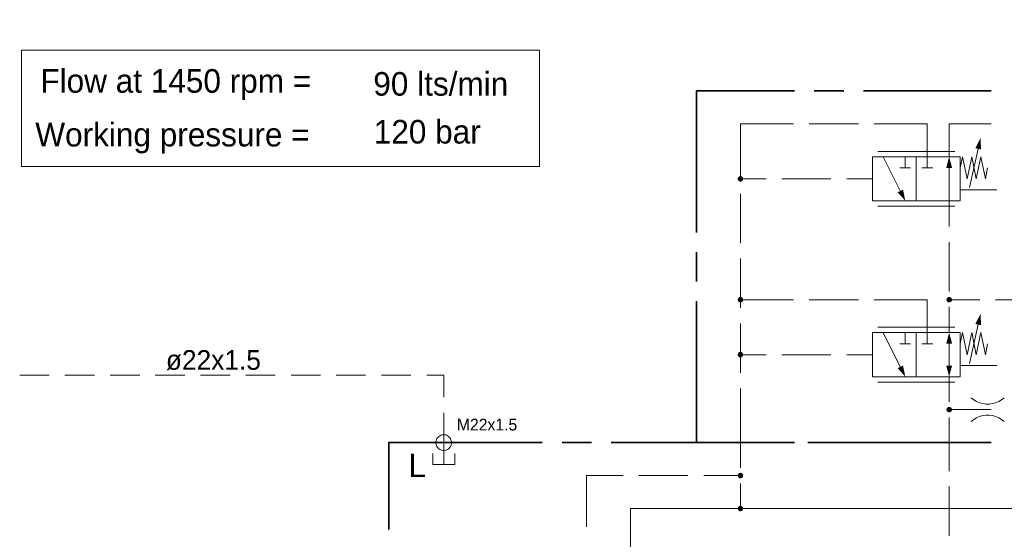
# Model space of a CAD drawing. Header units: millimetres. Extents: x 0 to 138, y 0 to 47.
# Tile 10 of 165: x 11.63 to 15.57, y 6.59 to 8.67. Entities that reach past the tile are written whole.
import ezdxf

# ---------------------------------------------------------------- set-up
doc = ezdxf.new("R2010")
doc.units = ezdxf.units.MM
for name, color, linetype in [('PDF_Geomertry', 7, 'Continuous'), ('PDF_Solid Fills', 7, 'Continuous'), ('PDF_Text', 7, 'Continuous')]:
    doc.layers.add(name, color=color, linetype=linetype)
doc.styles.add('PDF Arial', font='txt')

msp = doc.modelspace()

# ---------------------------------------------------------------- hatches: boundary and pattern name
at = {"layer": 'PDF_Solid Fills', "transparency": 33554559}
for points in [[(14.5146, 8.036), (14.5071, 8.0438), (14.5085, 8.0451)], [(14.5146, 8.036), (14.5085, 8.0451), (14.509, 8.0457)], [(14.5146, 8.036), (14.509, 8.0457), (14.5104, 8.0465)], [(14.5146, 8.036), (14.5104, 8.0465), (14.5118, 8.0465)], [(14.5146, 8.036), (14.5118, 8.0465), (14.5132, 8.0471)], [(14.5146, 8.036), (14.5132, 8.0471), (14.5146, 8.0471)], [(14.5146, 8.036), (14.516, 8.0471), (14.5174, 8.0465)], [(14.5146, 8.036), (14.5146, 8.0471), (14.516, 8.0471)], [(14.5146, 8.036), (14.5188, 8.0465), (14.5201, 8.0457)], [(14.5146, 8.036), (14.5174, 8.0465), (14.5188, 8.0465)], [(14.5146, 8.036), (14.5201, 8.0457), (14.5215, 8.0451)], [(14.5146, 8.036), (14.5215, 8.0451), (14.5224, 8.0438)], [(14.5146, 8.036), (14.5035, 8.036), (14.5043, 8.0374)], [(14.5146, 8.036), (14.5043, 8.0346), (14.5035, 8.036)], [(14.5146, 8.036), (14.5043, 8.0387), (14.5049, 8.0401)], [(14.5146, 8.036), (14.5043, 8.0374), (14.5043, 8.0387)], [(14.5146, 8.036), (14.5043, 8.0332), (14.5043, 8.0346)], [(14.5146, 8.036), (14.5049, 8.0318), (14.5043, 8.0332)], [(14.5146, 8.036), (14.5049, 8.0401), (14.5057, 8.0415)], [(14.5146, 8.036), (14.5057, 8.0304), (14.5049, 8.0318)], [(14.5146, 8.036), (14.5057, 8.0415), (14.5063, 8.0429)], [(14.5146, 8.036), (14.5063, 8.029), (14.5057, 8.0304)], [(14.5146, 8.036), (14.5063, 8.0429), (14.5071, 8.0438)], [(14.5146, 8.036), (14.5071, 8.0285), (14.5063, 8.029)], [(14.5146, 8.036), (14.5085, 8.0271), (14.5071, 8.0285)], [(14.5146, 8.036), (14.509, 8.0263), (14.5085, 8.0271)], [(14.5146, 8.036), (14.5104, 8.0257), (14.509, 8.0263)], [(14.5146, 8.036), (14.5118, 8.0257), (14.5104, 8.0257)], [(14.5146, 8.036), (14.5132, 8.0249), (14.5118, 8.0257)], [(14.5146, 8.036), (14.5146, 8.0249), (14.5132, 8.0249)], [(14.5146, 8.036), (14.5224, 8.0438), (14.5238, 8.0429)], [(14.5146, 8.036), (14.5238, 8.0429), (14.5243, 8.0415)], [(14.5146, 8.036), (14.5243, 8.0415), (14.5251, 8.0401)], [(14.5146, 8.036), (14.5251, 8.0401), (14.5257, 8.0387)], [(14.5146, 8.036), (14.5257, 8.0387), (14.5257, 8.0374)], [(14.5146, 8.036), (14.5257, 8.0374), (14.5257, 8.036)], [(14.5146, 8.036), (14.516, 8.0249), (14.5146, 8.0249)], [(14.5146, 8.036), (14.5174, 8.0257), (14.516, 8.0249)], [(14.5146, 8.036), (14.5188, 8.0257), (14.5174, 8.0257)], [(14.5146, 8.036), (14.5201, 8.0263), (14.5188, 8.0257)], [(14.5146, 8.036), (14.5215, 8.0271), (14.5201, 8.0263)], [(14.5146, 8.036), (14.5224, 8.0285), (14.5215, 8.0271)], [(14.5146, 8.036), (14.5238, 8.029), (14.5224, 8.0285)], [(14.5146, 8.036), (14.5243, 8.0304), (14.5238, 8.029)], [(14.5146, 8.036), (14.5251, 8.0318), (14.5243, 8.0304)], [(14.5146, 8.036), (14.5257, 8.0332), (14.5251, 8.0318)], [(14.5146, 8.036), (14.5257, 8.0346), (14.5257, 8.0332)], [(14.5146, 8.036), (14.5257, 8.036), (14.5257, 8.0346)], [(14.5146, 7.5521), (14.5035, 7.5521), (14.5043, 7.5535)], [(14.5146, 7.5521), (14.5043, 7.5507), (14.5035, 7.5521)], [(14.5146, 7.5521), (14.5043, 7.5549), (14.5049, 7.5563)], [(14.5146, 7.5521), (14.5043, 7.5535), (14.5043, 7.5549)], [(14.5146, 7.5521), (14.5043, 7.5493), (14.5043, 7.5507)], [(14.5146, 7.5521), (14.5049, 7.5479), (14.5043, 7.5493)], [(14.5146, 7.5521), (14.5049, 7.5563), (14.5057, 7.5576)], [(14.5146, 7.5521), (14.5057, 7.5465), (14.5049, 7.5479)], [(14.5146, 7.5521), (14.5057, 7.5576), (14.5063, 7.559)], [(14.5146, 7.5521), (14.5063, 7.5451), (14.5057, 7.5465)], [(14.5146, 7.5521), (14.5063, 7.559), (14.5071, 7.5596)], [(14.5146, 7.5521), (14.5071, 7.5443), (14.5063, 7.5451)], [(14.5146, 7.5521), (14.5071, 7.5596), (14.5085, 7.5604)], [(14.5146, 7.5521), (14.5085, 7.5429), (14.5071, 7.5443)], [(14.5146, 7.5521), (14.5085, 7.5604), (14.509, 7.5618)], [(14.5146, 7.5521), (14.509, 7.5424), (14.5085, 7.5429)], [(14.5146, 7.5521), (14.509, 7.5618), (14.5104, 7.5624)], [(14.5146, 7.5521), (14.5104, 7.5415), (14.509, 7.5424)], [(14.5146, 7.5521), (14.5104, 7.5624), (14.5118, 7.5624)], [(14.5146, 7.5521), (14.5118, 7.5415), (14.5104, 7.5415)], [(14.5146, 7.5521), (14.5118, 7.5624), (14.5132, 7.5632)], [(14.5146, 7.5521), (14.5132, 7.541), (14.5118, 7.5415)], [(14.5146, 7.5521), (14.5132, 7.5632), (14.5146, 7.5632)], [(14.5146, 7.5521), (14.5146, 7.541), (14.5132, 7.541)], [(14.5146, 7.5521), (14.516, 7.5632), (14.5174, 7.5624)], [(14.5146, 7.5521), (14.5146, 7.5632), (14.516, 7.5632)], [(14.5146, 7.5521), (14.5188, 7.5624), (14.5201, 7.5618)], [(14.5146, 7.5521), (14.5174, 7.5624), (14.5188, 7.5624)], [(14.5146, 7.5521), (14.5201, 7.5618), (14.5215, 7.5604)], [(14.5146, 7.5521), (14.5215, 7.5604), (14.5224, 7.5596)], [(14.5146, 7.5521), (14.5224, 7.5596), (14.5238, 7.559)], [(14.5146, 7.5521), (14.5238, 7.559), (14.5243, 7.5576)], [(14.5146, 7.5521), (14.5243, 7.5576), (14.5251, 7.5563)], [(14.5146, 7.5521), (14.5251, 7.5563), (14.5257, 7.5549)], [(14.5146, 7.5521), (14.5257, 7.5549), (14.5257, 7.5535)], [(14.5146, 7.5521), (14.5257, 7.5535), (14.5257, 7.5521)], [(14.5146, 7.5521), (14.516, 7.541), (14.5146, 7.541)], [(14.5146, 7.5521), (14.5174, 7.5415), (14.516, 7.541)], [(14.5146, 7.5521), (14.5188, 7.5415), (14.5174, 7.5415)], [(14.5146, 7.5521), (14.5201, 7.5424), (14.5188, 7.5415)], [(14.5146, 7.5521), (14.5215, 7.5429), (14.5201, 7.5424)], [(14.5146, 7.5521), (14.5224, 7.5443), (14.5215, 7.5429)], [(14.5146, 7.5521), (14.5238, 7.5451), (14.5224, 7.5443)], [(14.5146, 7.5521), (14.5243, 7.5465), (14.5238, 7.5451)], [(14.5146, 7.5521), (14.5251, 7.5479), (14.5243, 7.5465)], [(14.5146, 7.5521), (14.5257, 7.5493), (14.5251, 7.5479)], [(14.5146, 7.5521), (14.5257, 7.5507), (14.5257, 7.5493)], [(14.5146, 7.5521), (14.5257, 7.5521), (14.5257, 7.5507)], [(15.3507, 7.5521), (15.3396, 7.5521), (15.3404, 7.5535)], [(15.3507, 7.5521), (15.3404, 7.5507), (15.3396, 7.5521)], [(15.3507, 7.5521), (15.3404, 7.5549), (15.341, 7.5563)], [(15.3507, 7.5521), (15.3404, 7.5535), (15.3404, 7.5549)], [(15.3507, 7.5521), (15.3404, 7.5493), (15.3404, 7.5507)], [(15.3507, 7.5521), (15.341, 7.5479), (15.3404, 7.5493)], [(15.3507, 7.5521), (15.341, 7.5563), (15.3418, 7.5576)], [(15.3507, 7.5521), (15.3418, 7.5465), (15.341, 7.5479)], [(15.3507, 7.5521), (15.3418, 7.5576), (15.3424, 7.559)], [(15.3507, 7.5521), (15.3424, 7.5451), (15.3418, 7.5465)], [(15.3507, 7.5521), (15.3424, 7.559), (15.3432, 7.5596)], [(15.3507, 7.5521), (15.3432, 7.5443), (15.3424, 7.5451)], [(15.3507, 7.5521), (15.3432, 7.5596), (15.3446, 7.5604)], [(15.3507, 7.5521), (15.3446, 7.5429), (15.3432, 7.5443)], [(15.3507, 7.5521), (15.3446, 7.5604), (15.3451, 7.5618)], [(15.3507, 7.5521), (15.3451, 7.5424), (15.3446, 7.5429)], [(15.3507, 7.5521), (15.3451, 7.5618), (15.3465, 7.5624)], [(15.3507, 7.5521), (15.3465, 7.5415), (15.3451, 7.5424)], [(15.3507, 7.5521), (15.3465, 7.5624), (15.3479, 7.5624)], [(15.3507, 7.5521), (15.3479, 7.5415), (15.3465, 7.5415)], [(15.3507, 7.5521), (15.3479, 7.5624), (15.3493, 7.5632)], [(15.3507, 7.5521), (15.3493, 7.541), (15.3479, 7.5415)], [(15.3507, 7.5521), (15.3493, 7.5632), (15.3507, 7.5632)], [(15.3507, 7.5521), (15.3507, 7.541), (15.3493, 7.541)], [(15.3507, 7.5521), (15.3521, 7.5632), (15.3535, 7.5624)], [(15.3507, 7.5521), (15.3507, 7.5632), (15.3521, 7.5632)], [(15.3507, 7.5521), (15.3549, 7.5624), (15.3562, 7.5618)], [(15.3507, 7.5521), (15.3535, 7.5624), (15.3549, 7.5624)], [(15.3507, 7.5521), (15.3562, 7.5618), (15.3576, 7.5604)], [(15.3507, 7.5521), (15.3576, 7.5604), (15.3585, 7.5596)], [(15.3507, 7.5521), (15.3585, 7.5596), (15.3599, 7.559)], [(15.3507, 7.5521), (15.3599, 7.559), (15.3604, 7.5576)], [(15.3507, 7.5521), (15.3604, 7.5576), (15.3613, 7.5563)], [(15.3507, 7.5521), (15.3613, 7.5563), (15.3618, 7.5549)], [(15.3507, 7.5521), (15.3618, 7.5549), (15.3618, 7.5535)], [(15.3507, 7.5521), (15.3618, 7.5535), (15.3618, 7.5521)], [(15.3507, 7.5521), (15.3521, 7.541), (15.3507, 7.541)], [(15.3507, 7.5521), (15.3535, 7.5415), (15.3521, 7.541)], [(15.3507, 7.5521), (15.3549, 7.5415), (15.3535, 7.5415)], [(15.3507, 7.5521), (15.3562, 7.5424), (15.3549, 7.5415)], [(15.3507, 7.5521), (15.3576, 7.5429), (15.3562, 7.5424)], [(15.3507, 7.5521), (15.3585, 7.5443), (15.3576, 7.5429)], [(15.3507, 7.5521), (15.3599, 7.5451), (15.3585, 7.5443)], [(15.3507, 7.5521), (15.3604, 7.5465), (15.3599, 7.5451)], [(15.3507, 7.5521), (15.3613, 7.5479), (15.3604, 7.5465)], [(15.3507, 7.5521), (15.3618, 7.5493), (15.3613, 7.5479)], [(15.3507, 7.5521), (15.3618, 7.5507), (15.3618, 7.5493)], [(15.3507, 7.5521), (15.3618, 7.5521), (15.3618, 7.5507)], [(14.5146, 7.3318), (14.5043, 7.3346), (14.5049, 7.336)], [(14.5146, 7.3318), (14.5043, 7.3332), (14.5043, 7.3346)], [(14.5146, 7.3318), (14.5049, 7.336), (14.5057, 7.3374)], [(14.5146, 7.3318), (14.5057, 7.3374), (14.5063, 7.3388)], [(14.5146, 7.3318), (14.5063, 7.3388), (14.5071, 7.3396)], [(14.5146, 7.3318), (14.5071, 7.3396), (14.5085, 7.341)], [(14.5146, 7.3318), (14.5085, 7.341), (14.509, 7.3415)], [(14.5146, 7.3318), (14.509, 7.3415), (14.5104, 7.3424)], [(14.5146, 7.3318), (14.5104, 7.3424), (14.5118, 7.3424)], [(14.5146, 7.3318), (14.5118, 7.3424), (14.5132, 7.3429)], [(14.5146, 7.3318), (14.5132, 7.3429), (14.5146, 7.3429)], [(14.5146, 7.3318), (14.516, 7.3429), (14.5174, 7.3424)], [(14.5146, 7.3318), (14.5146, 7.3429), (14.516, 7.3429)], [(14.5146, 7.3318), (14.5188, 7.3424), (14.5201, 7.3415)], [(14.5146, 7.3318), (14.5174, 7.3424), (14.5188, 7.3424)], [(14.5146, 7.3318), (14.5201, 7.3415), (14.5215, 7.341)], [(14.5146, 7.3318), (14.5215, 7.341), (14.5224, 7.3396)], [(14.5146, 7.3318), (14.5224, 7.3396), (14.5238, 7.3388)], [(14.5146, 7.3318), (14.5238, 7.3388), (14.5243, 7.3374)], [(14.5146, 7.3318), (14.5243, 7.3374), (14.5251, 7.336)], [(14.5146, 7.3318), (14.5251, 7.336), (14.5257, 7.3346)], [(14.5146, 7.3318), (14.5257, 7.3346), (14.5257, 7.3332)], [(14.5146, 7.3318), (14.5035, 7.3318), (14.5043, 7.3332)], [(14.5146, 7.3318), (14.5043, 7.3304), (14.5035, 7.3318)], [(14.5146, 7.3318), (14.5043, 7.329), (14.5043, 7.3304)], [(14.5146, 7.3318), (14.5049, 7.3276), (14.5043, 7.329)], [(14.5146, 7.3318), (14.5057, 7.3263), (14.5049, 7.3276)], [(14.5146, 7.3318), (14.5063, 7.3249), (14.5057, 7.3263)], [(14.5146, 7.3318), (14.5071, 7.3243), (14.5063, 7.3249)], [(14.5146, 7.3318), (14.5085, 7.3229), (14.5071, 7.3243)], [(14.5146, 7.3318), (14.509, 7.3221), (14.5085, 7.3229)], [(14.5146, 7.3318), (14.5104, 7.3215), (14.509, 7.3221)], [(14.5146, 7.3318), (14.5118, 7.3215), (14.5104, 7.3215)], [(14.5146, 7.3318), (14.5132, 7.3207), (14.5118, 7.3215)], [(14.5146, 7.3318), (14.5146, 7.3207), (14.5132, 7.3207)], [(14.5146, 7.3318), (14.5257, 7.3332), (14.5257, 7.3318)], [(14.5146, 7.3318), (14.516, 7.3207), (14.5146, 7.3207)], [(14.5146, 7.3318), (14.5174, 7.3215), (14.516, 7.3207)], [(14.5146, 7.3318), (14.5188, 7.3215), (14.5174, 7.3215)], [(14.5146, 7.3318), (14.5201, 7.3221), (14.5188, 7.3215)], [(14.5146, 7.3318), (14.5215, 7.3229), (14.5201, 7.3221)], [(14.5146, 7.3318), (14.5224, 7.3243), (14.5215, 7.3229)], [(14.5146, 7.3318), (14.5238, 7.3249), (14.5224, 7.3243)], [(14.5146, 7.3318), (14.5243, 7.3263), (14.5238, 7.3249)], [(14.5146, 7.3318), (14.5251, 7.3276), (14.5243, 7.3263)], [(14.5146, 7.3318), (14.5257, 7.329), (14.5251, 7.3276)], [(14.5146, 7.3318), (14.5257, 7.3304), (14.5257, 7.329)], [(14.5146, 7.3318), (14.5257, 7.3318), (14.5257, 7.3304)], [(15.3507, 7.1118), (15.3396, 7.1118), (15.3404, 7.1132)], [(15.3507, 7.1118), (15.3404, 7.1104), (15.3396, 7.1118)], [(15.3507, 7.1118), (15.3404, 7.1146), (15.341, 7.116)], [(15.3507, 7.1118), (15.3404, 7.1132), (15.3404, 7.1146)], [(15.3507, 7.1118), (15.3404, 7.109), (15.3404, 7.1104)], [(15.3507, 7.1118), (15.341, 7.1076), (15.3404, 7.109)], [(15.3507, 7.1118), (15.341, 7.116), (15.3418, 7.1174)], [(15.3507, 7.1118), (15.3418, 7.1063), (15.341, 7.1076)], [(15.3507, 7.1118), (15.3418, 7.1174), (15.3424, 7.1188)], [(15.3507, 7.1118), (15.3424, 7.1054), (15.3418, 7.1063)], [(15.3507, 7.1118), (15.3424, 7.1188), (15.3432, 7.1193)], [(15.3507, 7.1118), (15.3432, 7.104), (15.3424, 7.1054)], [(15.3507, 7.1118), (15.3432, 7.1193), (15.3446, 7.1207)], [(15.3507, 7.1118), (15.3446, 7.1035), (15.3432, 7.104)], [(15.3507, 7.1118), (15.3446, 7.1207), (15.3451, 7.1215)], [(15.3507, 7.1118), (15.3451, 7.1021), (15.3446, 7.1035)], [(15.3507, 7.1118), (15.3451, 7.1215), (15.3465, 7.1221)], [(15.3507, 7.1118), (15.3465, 7.1021), (15.3451, 7.1021)], [(15.3507, 7.1118), (15.3465, 7.1221), (15.3479, 7.1221)], [(15.3507, 7.1118), (15.3479, 7.1013), (15.3465, 7.1021)], [(15.3507, 7.1118), (15.3479, 7.1221), (15.3493, 7.1229)], [(15.3507, 7.1118), (15.3493, 7.1007), (15.3479, 7.1013)], [(15.3507, 7.1118), (15.3493, 7.1229), (15.3507, 7.1229)], [(15.3507, 7.1118), (15.3507, 7.1007), (15.3493, 7.1007)], [(15.3507, 7.1118), (15.3521, 7.1229), (15.3535, 7.1221)], [(15.3507, 7.1118), (15.3507, 7.1229), (15.3521, 7.1229)], [(15.3507, 7.1118), (15.3549, 7.1221), (15.3562, 7.1215)], [(15.3507, 7.1118), (15.3535, 7.1221), (15.3549, 7.1221)], [(15.3507, 7.1118), (15.3562, 7.1215), (15.3576, 7.1207)], [(15.3507, 7.1118), (15.3576, 7.1207), (15.3585, 7.1193)], [(15.3507, 7.1118), (15.3585, 7.1193), (15.3599, 7.1188)], [(15.3507, 7.1118), (15.3599, 7.1188), (15.3604, 7.1174)], [(15.3507, 7.1118), (15.3604, 7.1174), (15.3613, 7.116)], [(15.3507, 7.1118), (15.3613, 7.116), (15.3618, 7.1146)], [(15.3507, 7.1118), (15.3618, 7.1146), (15.3618, 7.1132)], [(15.3507, 7.1118), (15.3618, 7.1132), (15.3618, 7.1118)], [(15.3507, 7.1118), (15.3521, 7.1007), (15.3507, 7.1007)], [(15.3507, 7.1118), (15.3535, 7.1013), (15.3521, 7.1007)], [(15.3507, 7.1118), (15.3549, 7.1021), (15.3535, 7.1013)], [(15.3507, 7.1118), (15.3562, 7.1021), (15.3549, 7.1021)], [(15.3507, 7.1118), (15.3576, 7.1035), (15.3562, 7.1021)], [(15.3507, 7.1118), (15.3585, 7.104), (15.3576, 7.1035)], [(15.3507, 7.1118), (15.3599, 7.1054), (15.3585, 7.104)], [(15.3507, 7.1118), (15.3604, 7.1063), (15.3599, 7.1054)], [(15.3507, 7.1118), (15.3613, 7.1076), (15.3604, 7.1063)], [(15.3507, 7.1118), (15.3618, 7.109), (15.3613, 7.1076)], [(15.3507, 7.1118), (15.3618, 7.1104), (15.3618, 7.109)], [(15.3507, 7.1118), (15.3618, 7.1118), (15.3618, 7.1104)], [(14.5146, 6.8479), (14.5035, 6.8479), (14.5043, 6.8493)], [(14.5146, 6.8479), (14.5043, 6.8465), (14.5035, 6.8479)], [(14.5146, 6.8479), (14.5043, 6.8507), (14.5049, 6.8521)], [(14.5146, 6.8479), (14.5043, 6.8493), (14.5043, 6.8507)], [(14.5146, 6.8479), (14.5043, 6.8451), (14.5043, 6.8465)], [(14.5146, 6.8479), (14.5049, 6.8438), (14.5043, 6.8451)], [(14.5146, 6.8479), (14.5049, 6.8521), (14.5057, 6.8535)], [(14.5146, 6.8479), (14.5057, 6.8424), (14.5049, 6.8438)], [(14.5146, 6.8479), (14.5057, 6.8535), (14.5063, 6.8549)], [(14.5146, 6.8479), (14.5063, 6.841), (14.5057, 6.8424)], [(14.5146, 6.8479), (14.5063, 6.8549), (14.5071, 6.8554)], [(14.5146, 6.8479), (14.5071, 6.8401), (14.5063, 6.841)], [(14.5146, 6.8479), (14.5071, 6.8554), (14.5085, 6.8568)], [(14.5146, 6.8479), (14.5085, 6.8388), (14.5071, 6.8401)], [(14.5146, 6.8479), (14.5085, 6.8568), (14.509, 6.8576)], [(14.5146, 6.8479), (14.509, 6.8382), (14.5085, 6.8388)], [(14.5146, 6.8479), (14.509, 6.8576), (14.5104, 6.8582)], [(14.5146, 6.8479), (14.5104, 6.8374), (14.509, 6.8382)], [(14.5146, 6.8479), (14.5104, 6.8582), (14.5118, 6.8582)], [(14.5146, 6.8479), (14.5118, 6.8374), (14.5104, 6.8374)], [(14.5146, 6.8479), (14.5118, 6.8582), (14.5132, 6.859)], [(14.5146, 6.8479), (14.5132, 6.8368), (14.5118, 6.8374)], [(14.5146, 6.8479), (14.5132, 6.859), (14.5146, 6.859)], [(14.5146, 6.8479), (14.5146, 6.8368), (14.5132, 6.8368)], [(14.5146, 6.8479), (14.516, 6.859), (14.5174, 6.8582)], [(14.5146, 6.8479), (14.5146, 6.859), (14.516, 6.859)], [(14.5146, 6.8479), (14.5188, 6.8582), (14.5201, 6.8576)], [(14.5146, 6.8479), (14.5174, 6.8582), (14.5188, 6.8582)], [(14.5146, 6.8479), (14.5201, 6.8576), (14.5215, 6.8568)], [(14.5146, 6.8479), (14.5215, 6.8568), (14.5224, 6.8554)], [(14.5146, 6.8479), (14.5224, 6.8554), (14.5238, 6.8549)], [(14.5146, 6.8479), (14.5238, 6.8549), (14.5243, 6.8535)], [(14.5146, 6.8479), (14.5243, 6.8535), (14.5251, 6.8521)], [(14.5146, 6.8479), (14.5251, 6.8521), (14.5257, 6.8507)], [(14.5146, 6.8479), (14.5257, 6.8507), (14.5257, 6.8493)], [(14.5146, 6.8479), (14.5257, 6.8493), (14.5257, 6.8479)], [(14.5146, 6.8479), (14.516, 6.8368), (14.5146, 6.8368)], [(14.5146, 6.8479), (14.5174, 6.8374), (14.516, 6.8368)], [(14.5146, 6.8479), (14.5188, 6.8374), (14.5174, 6.8374)], [(14.5146, 6.8479), (14.5201, 6.8382), (14.5188, 6.8374)], [(14.5146, 6.8479), (14.5215, 6.8388), (14.5201, 6.8382)], [(14.5146, 6.8479), (14.5224, 6.8401), (14.5215, 6.8388)], [(14.5146, 6.8479), (14.5238, 6.841), (14.5224, 6.8401)], [(14.5146, 6.8479), (14.5243, 6.8424), (14.5238, 6.841)], [(14.5146, 6.8479), (14.5251, 6.8438), (14.5243, 6.8424)], [(14.5146, 6.8479), (14.5257, 6.8451), (14.5251, 6.8438)], [(14.5146, 6.8479), (14.5257, 6.8465), (14.5257, 6.8451)], [(14.5146, 6.8479), (14.5257, 6.8479), (14.5257, 6.8465)], [(14.5146, 6.716), (14.5035, 6.716), (14.5043, 6.7174)], [(14.5146, 6.716), (14.5043, 6.7146), (14.5035, 6.716)], [(14.5146, 6.716), (14.5043, 6.7188), (14.5049, 6.7201)], [(14.5146, 6.716), (14.5043, 6.7174), (14.5043, 6.7188)], [(14.5146, 6.716), (14.5043, 6.7132), (14.5043, 6.7146)], [(14.5146, 6.716), (14.5049, 6.7118), (14.5043, 6.7132)], [(14.5146, 6.716), (14.5049, 6.7201), (14.5057, 6.7215)], [(14.5146, 6.716), (14.5057, 6.7104), (14.5049, 6.7118)], [(14.5146, 6.716), (14.5057, 6.7215), (14.5063, 6.7221)], [(14.5146, 6.716), (14.5063, 6.709), (14.5057, 6.7104)], [(14.5146, 6.716), (14.5063, 6.7221), (14.5071, 6.7235)], [(14.5146, 6.716), (14.5071, 6.7082), (14.5063, 6.709)], [(14.5146, 6.716), (14.5071, 6.7235), (14.5085, 6.7243)], [(14.5146, 6.716), (14.5085, 6.7068), (14.5071, 6.7082)], [(14.5146, 6.716), (14.5085, 6.7243), (14.509, 6.7257)], [(14.5146, 6.716), (14.509, 6.7062), (14.5085, 6.7068)], [(14.5146, 6.716), (14.509, 6.7257), (14.5104, 6.7257)], [(14.5146, 6.716), (14.5104, 6.7054), (14.509, 6.7062)], [(14.5146, 6.716), (14.5104, 6.7257), (14.5118, 6.7263)], [(14.5146, 6.716), (14.5118, 6.7054), (14.5104, 6.7054)], [(14.5146, 6.716), (14.5118, 6.7263), (14.5132, 6.7271)], [(14.5146, 6.716), (14.5132, 6.7049), (14.5118, 6.7054)], [(14.5146, 6.716), (14.5132, 6.7271), (14.5146, 6.7271)], [(14.5146, 6.716), (14.5146, 6.7049), (14.5132, 6.7049)], [(14.5146, 6.716), (14.516, 6.7271), (14.5174, 6.7263)], [(14.5146, 6.716), (14.5146, 6.7271), (14.516, 6.7271)], [(14.5146, 6.716), (14.5174, 6.7263), (14.5188, 6.7257)], [(14.5146, 6.716), (14.5201, 6.7257), (14.5215, 6.7243)], [(14.5146, 6.716), (14.5188, 6.7257), (14.5201, 6.7257)], [(14.5146, 6.716), (14.5215, 6.7243), (14.5224, 6.7235)], [(14.5146, 6.716), (14.5224, 6.7235), (14.5238, 6.7221)], [(14.5146, 6.716), (14.5238, 6.7221), (14.5243, 6.7215)], [(14.5146, 6.716), (14.5243, 6.7215), (14.5251, 6.7201)], [(14.5146, 6.716), (14.5251, 6.7201), (14.5257, 6.7188)], [(14.5146, 6.716), (14.5257, 6.7188), (14.5257, 6.7174)], [(14.5146, 6.716), (14.5257, 6.7174), (14.5257, 6.716)], [(14.5146, 6.716), (14.516, 6.7049), (14.5146, 6.7049)], [(14.5146, 6.716), (14.5174, 6.7054), (14.516, 6.7049)], [(14.5146, 6.716), (14.5188, 6.7054), (14.5174, 6.7054)], [(14.5146, 6.716), (14.5201, 6.7062), (14.5188, 6.7054)], [(14.5146, 6.716), (14.5215, 6.7068), (14.5201, 6.7062)], [(14.5146, 6.716), (14.5224, 6.7082), (14.5215, 6.7068)], [(14.5146, 6.716), (14.5238, 6.709), (14.5224, 6.7082)], [(14.5146, 6.716), (14.5243, 6.7104), (14.5238, 6.709)], [(14.5146, 6.716), (14.5251, 6.7118), (14.5243, 6.7104)], [(14.5146, 6.716), (14.5257, 6.7132), (14.5251, 6.7118)], [(14.5146, 6.716), (14.5257, 6.7146), (14.5257, 6.7132)], [(14.5146, 6.716), (14.5257, 6.716), (14.5257, 6.7146)]]:
    msp.add_hatch(color=256, dxfattribs=at).paths.add_polyline_path(points)

# ---------------------------------------------------------------- linework, layer by layer
at = {"layer": 'PDF_Geomertry', "lineweight": 15}
for points in [[(14.0751, 6.1874), (14.0751, 6.2757), (14.0751, 6.716), (14.1187, 6.716), (14.6465, 6.716), (16.1868, 6.716), (16.3188, 6.716), (16.3188, 6.9799), (16.3188, 9.0354), (14.8729, 9.0354), (14.8729, 9.3465), (14.7854, 9.3465), (14.7854, 9.4063)], [(14.5146, 8.0396), (14.5146, 8.2563), (14.7271, 8.2563)], [(14.7904, 8.2563), (14.9876, 8.2563)], [(15.0501, 8.2563), (15.2632, 8.2563), (15.2632, 8.1243), (15.2632, 8.0799)], [(15.5196, 8.2563), (15.3507, 8.2563), (15.3507, 8.1243)], [(15.0646, 8.1457), (15.3729, 8.1457)], [(15.0868, 8.1243), (15.1549, 7.9874)], [(15.1751, 8.1243), (15.1751, 8.0799)], [(15.3951, 8.0799), (15.4043, 8.1243), (15.4224, 8.036), (15.441, 8.1243), (15.459, 8.036), (15.4771, 8.1243), (15.496, 8.036), (15.5049, 8.0799)], [(15.4326, 8.0012), (15.4674, 8.1563)], [(15.1965, 8.0799), (15.1529, 8.0799)], [(15.2849, 8.0799), (15.241, 8.0799)], [(15.3507, 7.8451), (15.3507, 7.9479), (15.3507, 8.0799)], [(14.5146, 8.036), (14.6174, 8.036)], [(14.6807, 8.036), (14.8771, 8.036)], [(14.9404, 8.036), (15.0432, 8.036)], [(14.5146, 7.779), (14.5146, 7.9762)], [(15.3951, 7.9924), (15.5418, 7.9924)], [(15.3729, 7.9263), (15.0646, 7.9263)], [(15.3507, 7.5854), (15.3507, 7.7826)], [(14.5146, 7.5193), (14.5146, 7.7165)], [(14.7271, 7.5521), (14.5146, 7.5521)], [(14.9876, 7.5521), (14.7904, 7.5521)], [(15.0501, 7.5521), (15.2632, 7.5521), (15.2632, 7.4201), (15.2632, 7.3757)], [(15.4738, 7.5521), (15.3507, 7.5521)], [(15.659, 7.3632), (15.659, 7.5521), (15.5363, 7.5521)], [(15.3507, 7.4201), (15.3507, 7.5229)], [(14.5146, 7.2596), (14.5146, 7.4568)], [(15.4326, 7.2971), (15.4674, 7.4526)], [(15.0646, 7.4415), (15.3729, 7.4415)], [(15.0868, 7.4201), (15.1549, 7.2832)], [(15.1751, 7.4201), (15.1751, 7.3757)], [(15.3951, 7.3757), (15.4043, 7.4201), (15.4224, 7.3318), (15.441, 7.4201), (15.459, 7.3318), (15.4771, 7.4201), (15.496, 7.3318), (15.5049, 7.3757)], [(15.1965, 7.3757), (15.1529, 7.3757)], [(15.2849, 7.3757), (15.241, 7.3757)], [(15.3507, 7.2882), (15.3507, 7.3318), (15.3507, 7.3757)], [(14.6174, 7.3318), (14.5146, 7.3318)], [(14.8771, 7.3318), (14.6807, 7.3318)], [(15.0432, 7.3318), (14.9404, 7.3318)], [(15.3951, 7.2882), (15.5418, 7.2882)], [(11.7465, 7.2499), (11.6285, 7.2499)], [(11.9279, 7.2499), (11.8099, 7.2499)], [(12.109, 7.2499), (11.9904, 7.2499)], [(12.2896, 7.2499), (12.1715, 7.2499)], [(12.471, 7.2499), (12.3529, 7.2499)], [(12.6521, 7.2499), (12.534, 7.2499)], [(12.8335, 7.2499), (12.7154, 7.2499)], [(13.014, 7.2499), (12.896, 7.2499)], [(13.1951, 7.2499), (13.0771, 7.2499)], [(13.3265, 7.1624), (13.3265, 7.2499), (13.2585, 7.2499)], [(15.3729, 7.2221), (15.0646, 7.2221)], [(15.3507, 7.2438), (15.3507, 7.1437)], [(14.5146, 7.1965), (14.5146, 6.9799), (14.5146, 6.879)], [(15.439, 7.159), (15.4493, 7.1507), (15.4604, 7.1443), (15.4729, 7.1396), (15.4854, 7.136), (15.4988, 7.134), (15.5118, 7.134), (15.5243, 7.136), (15.5368, 7.1396), (15.5493, 7.1443), (15.5604, 7.1507), (15.571, 7.159)], [(13.3265, 7.011), (13.3265, 7.0993)], [(15.3507, 6.866), (15.3507, 6.9799), (15.3507, 7.0804)], [(15.571, 7.0646), (15.5604, 7.0729), (15.5493, 7.079), (15.5368, 7.0846), (15.5243, 7.0882), (15.5118, 7.0896), (15.4988, 7.0896), (15.4854, 7.0882), (15.4729, 7.0846), (15.4604, 7.079), (15.4493, 7.0729), (15.439, 7.0646)], [(13.3265, 7.0235), (13.3265, 6.8915)], [(13.2826, 6.936), (13.2826, 6.8915), (13.371, 6.8915), (13.371, 6.936)], [(14.0451, 6.8479), (13.8987, 6.8479), (13.8987, 6.6424)], [(14.3049, 6.8479), (14.1085, 6.8479)], [(14.5146, 6.8479), (14.3682, 6.8479)], [(14.5146, 6.8165), (14.5146, 6.716)], [(15.3507, 6.6063), (15.3507, 6.8035)]]:
    msp.add_lwpolyline(points, dxfattribs=at)
for points in [[(13.7099, 8.5513), (11.6354, 8.5513), (11.6354, 8.086), (13.7099, 8.086), (13.7099, 8.5513)], [(15.0432, 7.9479), (15.2188, 7.9479), (15.2188, 8.1243), (15.0432, 8.1243), (15.0432, 7.9479)], [(15.2188, 8.1243), (15.3951, 8.1243), (15.3951, 7.9479), (15.2188, 7.9479), (15.2188, 8.1243)], [(15.0432, 7.2438), (15.2188, 7.2438), (15.2188, 7.4201), (15.0432, 7.4201), (15.0432, 7.2438)], [(15.2188, 7.4201), (15.3951, 7.4201), (15.3951, 7.2438), (15.2188, 7.2438), (15.2188, 7.4201)], [(15.3507, 7.1118), (15.5196, 7.1118)], [(13.3585, 6.9799), (13.3576, 6.984), (13.3571, 6.9882), (13.3557, 6.9915), (13.3535, 6.9957), (13.3515, 6.9993), (13.3487, 7.0021), (13.346, 7.0049), (13.3424, 7.0068), (13.339, 7.009), (13.3349, 7.0104), (13.3307, 7.011), (13.3265, 7.011), (13.3224, 7.011), (13.3188, 7.0104), (13.3146, 7.009), (13.3113, 7.0068), (13.3076, 7.0049), (13.3043, 7.0021), (13.3015, 6.9993), (13.2993, 6.9957), (13.2974, 6.9915), (13.2965, 6.9882), (13.2951, 6.984), (13.2951, 6.9799), (13.2951, 6.9757), (13.2965, 6.9715), (13.2974, 6.9679), (13.2993, 6.9638), (13.3015, 6.961), (13.3043, 6.9576), (13.3076, 6.9549), (13.3113, 6.9526), (13.3146, 6.9507), (13.3188, 6.9493), (13.3224, 6.9485), (13.3265, 6.9485), (13.3307, 6.9485), (13.3349, 6.9493), (13.339, 6.9507), (13.3424, 6.9526), (13.346, 6.9549), (13.3487, 6.9576), (13.3515, 6.961), (13.3535, 6.9638), (13.3557, 6.9679), (13.3571, 6.9715), (13.3576, 6.9757), (13.3585, 6.9799)]]:
    msp.add_lwpolyline(points, close=True, dxfattribs=at)
at = {"layer": 'PDF_Geomertry', "lineweight": 35}
for points in [[(14.7312, 8.3882), (14.339, 8.3882), (14.339, 7.8215)], [(14.9285, 8.3882), (14.8104, 8.3882)], [(15.5188, 8.3882), (15.0071, 8.3882)], [(14.339, 7.7429), (14.339, 7.6249)], [(14.339, 7.5465), (14.339, 6.9799), (14.7312, 6.9799)], [(13.1062, 6.6313), (13.1062, 6.9799), (13.7215, 6.9799)], [(13.8007, 6.9799), (13.9188, 6.9799)], [(13.9974, 6.9799), (14.509, 6.9799)], [(14.5876, 6.9799), (14.7057, 6.9799)], [(14.7849, 6.9799), (15.2965, 6.9799)], [(14.8104, 6.9799), (14.9285, 6.9799)], [(15.0071, 6.9799), (15.5188, 6.9799)], [(15.3751, 6.9799), (15.4932, 6.9799)]]:
    msp.add_lwpolyline(points, dxfattribs=at)
at = {"layer": 'PDF_Geomertry', "lineweight": 0}
for points in [[(14.509, 8.036), (14.509, 8.0354), (14.5099, 8.0346), (14.5099, 8.034), (14.5099, 8.0332), (14.5104, 8.0326), (14.5113, 8.0318), (14.5118, 8.0313), (14.5126, 8.0313), (14.5132, 8.0304), (14.514, 8.0304), (14.5146, 8.0304), (14.5154, 8.0304), (14.516, 8.0304), (14.5168, 8.0313), (14.5174, 8.0313), (14.5182, 8.0318), (14.5188, 8.0318), (14.5196, 8.0326), (14.5196, 8.0332), (14.5201, 8.034), (14.5201, 8.0346), (14.5201, 8.0354), (14.5201, 8.036), (14.5201, 8.0368), (14.5201, 8.0374), (14.5201, 8.0382), (14.5196, 8.0387), (14.5196, 8.0396), (14.5188, 8.0401), (14.5182, 8.0401), (14.5174, 8.041), (14.5168, 8.041), (14.516, 8.0415), (14.5154, 8.0415), (14.5146, 8.0415), (14.514, 8.0415), (14.5132, 8.0415), (14.5126, 8.041), (14.5118, 8.041), (14.5113, 8.0401), (14.5104, 8.0396), (14.5099, 8.0387), (14.5099, 8.0382), (14.5099, 8.0374), (14.509, 8.0368), (14.509, 8.036)], [(14.509, 7.5521), (14.509, 7.5513), (14.5099, 7.5507), (14.5099, 7.5499), (14.5099, 7.5493), (14.5104, 7.5485), (14.5113, 7.5479), (14.5118, 7.5471), (14.5126, 7.5471), (14.5132, 7.5465), (14.514, 7.5465), (14.5146, 7.5465), (14.5154, 7.5465), (14.516, 7.5465), (14.5168, 7.5471), (14.5174, 7.5471), (14.5182, 7.5479), (14.5188, 7.5479), (14.5196, 7.5485), (14.5196, 7.5493), (14.5201, 7.5499), (14.5201, 7.5507), (14.5201, 7.5513), (14.5201, 7.5521), (14.5201, 7.5526), (14.5201, 7.5535), (14.5201, 7.554), (14.5196, 7.5549), (14.5196, 7.5554), (14.5188, 7.5554), (14.5182, 7.5563), (14.5174, 7.5568), (14.5168, 7.5568), (14.516, 7.5576), (14.5154, 7.5576), (14.5146, 7.5576), (14.514, 7.5576), (14.5132, 7.5576), (14.5126, 7.5568), (14.5118, 7.5568), (14.5113, 7.5563), (14.5113, 7.5554), (14.5104, 7.5554), (14.5099, 7.5549), (14.5099, 7.554), (14.5099, 7.5535), (14.509, 7.5526), (14.509, 7.5521)], [(15.3451, 7.5521), (15.3451, 7.5513), (15.346, 7.5507), (15.346, 7.5499), (15.346, 7.5493), (15.3465, 7.5485), (15.3474, 7.5479), (15.3479, 7.5471), (15.3488, 7.5471), (15.3493, 7.5465), (15.3501, 7.5465), (15.3507, 7.5465), (15.3515, 7.5465), (15.3521, 7.5465), (15.3529, 7.5471), (15.3535, 7.5471), (15.3543, 7.5479), (15.3549, 7.5479), (15.3557, 7.5485), (15.3557, 7.5493), (15.3562, 7.5499), (15.3562, 7.5507), (15.3562, 7.5513), (15.3562, 7.5521), (15.3562, 7.5526), (15.3562, 7.5535), (15.3562, 7.554), (15.3557, 7.5549), (15.3557, 7.5554), (15.3549, 7.5554), (15.3543, 7.5563), (15.3535, 7.5568), (15.3529, 7.5568), (15.3521, 7.5576), (15.3515, 7.5576), (15.3507, 7.5576), (15.3501, 7.5576), (15.3493, 7.5576), (15.3488, 7.5568), (15.3479, 7.5568), (15.3474, 7.5563), (15.3474, 7.5554), (15.3465, 7.5554), (15.346, 7.5549), (15.346, 7.554), (15.346, 7.5535), (15.3451, 7.5526), (15.3451, 7.5521)], [(14.509, 7.3318), (14.509, 7.3312), (14.5099, 7.3304), (14.5099, 7.3299), (14.5099, 7.329), (14.5104, 7.3285), (14.5113, 7.3276), (14.5118, 7.3271), (14.5126, 7.3271), (14.5132, 7.3263), (14.514, 7.3263), (14.5146, 7.3263), (14.5154, 7.3263), (14.516, 7.3263), (14.5168, 7.3271), (14.5174, 7.3271), (14.5182, 7.3276), (14.5188, 7.3276), (14.5196, 7.3285), (14.5196, 7.329), (14.5201, 7.3299), (14.5201, 7.3304), (14.5201, 7.3312), (14.5201, 7.3318), (14.5201, 7.3326), (14.5201, 7.3332), (14.5201, 7.334), (14.5196, 7.3346), (14.5196, 7.3354), (14.5188, 7.336), (14.5182, 7.336), (14.5174, 7.3368), (14.5168, 7.3368), (14.516, 7.3374), (14.5154, 7.3374), (14.5146, 7.3374), (14.514, 7.3374), (14.5132, 7.3374), (14.5126, 7.3368), (14.5118, 7.3368), (14.5113, 7.336), (14.5104, 7.3354), (14.5099, 7.3346), (14.5099, 7.334), (14.5099, 7.3332), (14.509, 7.3326), (14.509, 7.3318)], [(15.3451, 7.1118), (15.3451, 7.111), (15.346, 7.1104), (15.346, 7.1096), (15.346, 7.109), (15.3465, 7.1082), (15.3474, 7.1082), (15.3474, 7.1076), (15.3479, 7.1068), (15.3488, 7.1068), (15.3493, 7.1068), (15.3501, 7.1063), (15.3507, 7.1063), (15.3515, 7.1063), (15.3521, 7.1068), (15.3529, 7.1068), (15.3535, 7.1068), (15.3543, 7.1076), (15.3549, 7.1082), (15.3557, 7.1082), (15.3557, 7.109), (15.3562, 7.1096), (15.3562, 7.1104), (15.3562, 7.111), (15.3562, 7.1118), (15.3562, 7.1124), (15.3562, 7.1132), (15.3562, 7.1138), (15.3557, 7.1146), (15.3557, 7.1151), (15.3549, 7.116), (15.3543, 7.116), (15.3535, 7.1165), (15.3529, 7.1165), (15.3521, 7.1174), (15.3515, 7.1174), (15.3507, 7.1174), (15.3501, 7.1174), (15.3493, 7.1174), (15.3488, 7.1165), (15.3479, 7.1165), (15.3474, 7.116), (15.3465, 7.1151), (15.346, 7.1146), (15.346, 7.1138), (15.346, 7.1132), (15.3451, 7.1124), (15.3451, 7.1118)], [(14.509, 6.8479), (14.509, 6.8471), (14.5099, 6.8465), (14.5099, 6.8457), (14.5099, 6.8451), (14.5104, 6.8443), (14.5113, 6.8438), (14.5118, 6.8429), (14.5126, 6.8429), (14.5132, 6.8424), (14.514, 6.8424), (14.5146, 6.8424), (14.5154, 6.8424), (14.516, 6.8424), (14.5168, 6.8429), (14.5174, 6.8429), (14.5182, 6.8438), (14.5188, 6.8438), (14.5196, 6.8443), (14.5196, 6.8451), (14.5201, 6.8457), (14.5201, 6.8465), (14.5201, 6.8471), (14.5201, 6.8479), (14.5201, 6.8485), (14.5201, 6.8493), (14.5201, 6.8499), (14.5196, 6.8507), (14.5196, 6.8513), (14.5188, 6.8521), (14.5182, 6.8521), (14.5174, 6.8526), (14.5168, 6.8526), (14.516, 6.8535), (14.5154, 6.8535), (14.5146, 6.8535), (14.514, 6.8535), (14.5132, 6.8535), (14.5126, 6.8526), (14.5118, 6.8526), (14.5113, 6.8521), (14.5104, 6.8513), (14.5099, 6.8507), (14.5099, 6.8499), (14.5099, 6.8493), (14.509, 6.8485), (14.509, 6.8479)], [(14.509, 6.716), (14.509, 6.7151), (14.5099, 6.7146), (14.5099, 6.7138), (14.5099, 6.7132), (14.5104, 6.7124), (14.5113, 6.7118), (14.5118, 6.711), (14.5126, 6.711), (14.5132, 6.7104), (14.514, 6.7104), (14.5146, 6.7104), (14.5154, 6.7104), (14.516, 6.7104), (14.5168, 6.711), (14.5174, 6.711), (14.5182, 6.7118), (14.5188, 6.7118), (14.5196, 6.7124), (14.5196, 6.7132), (14.5201, 6.7138), (14.5201, 6.7146), (14.5201, 6.7151), (14.5201, 6.716), (14.5201, 6.7165), (14.5201, 6.7174), (14.5201, 6.7179), (14.5196, 6.7188), (14.5196, 6.7193), (14.5188, 6.7193), (14.5182, 6.7201), (14.5174, 6.7207), (14.5168, 6.7207), (14.516, 6.7207), (14.5154, 6.7215), (14.5146, 6.7215), (14.514, 6.7215), (14.5132, 6.7207), (14.5126, 6.7207), (14.5118, 6.7207), (14.5113, 6.7201), (14.5113, 6.7193), (14.5104, 6.7193), (14.5099, 6.7188), (14.5099, 6.7179), (14.5099, 6.7174), (14.509, 6.7165), (14.509, 6.716)]]:
    msp.add_lwpolyline(points, close=True, dxfattribs=at)
at = {"layer": 'PDF_Solid Fills', "transparency": 33554559}
for points in [[(15.4557, 8.159), (15.4785, 8.154), (15.4557, 8.159), (15.4765, 8.1993)], [(15.339, 8.0799), (15.3626, 8.0799), (15.339, 8.0799), (15.3507, 8.1243)], [(15.166, 7.9924), (15.1446, 7.9818), (15.166, 7.9924), (15.1751, 7.9479)], [(15.4557, 7.4549), (15.4785, 7.4499), (15.4557, 7.4549), (15.4765, 7.4951)], [(15.339, 7.3757), (15.3626, 7.3757), (15.339, 7.3757), (15.3507, 7.4201)], [(15.166, 7.2887), (15.1446, 7.2776), (15.166, 7.2887), (15.1751, 7.2438)], [(15.3626, 7.2882), (15.339, 7.2882), (15.3626, 7.2882), (15.3507, 7.2438)]]:
    msp.add_solid(points, dxfattribs=at)

# ---------------------------------------------------------------- texts
at = {"layer": 'PDF_Text', "attachment_point": 7, "style": 'PDF Arial'}
for s, insert, char_height in [('Flow at 1450 rpm =', (11.7113, 8.3523), 0.094449), ('90 lts/min', (13.0446, 8.3677), 0.09445), ('120 bar', (13.0465, 8.176), 0.09445), ('Working pressure =', (11.691, 8.1374), 0.094449), ('ø22x1.5', (12.214, 7.2692), 0.07874), ('M22x1.5', (13.3793, 7.0277), 0.04712), ('L', (13.1854, 6.8415), 0.0944)]:
    msp.add_mtext(s, dxfattribs=dict(at, insert=insert, char_height=char_height))

doc.saveas('drawing.dxf')
